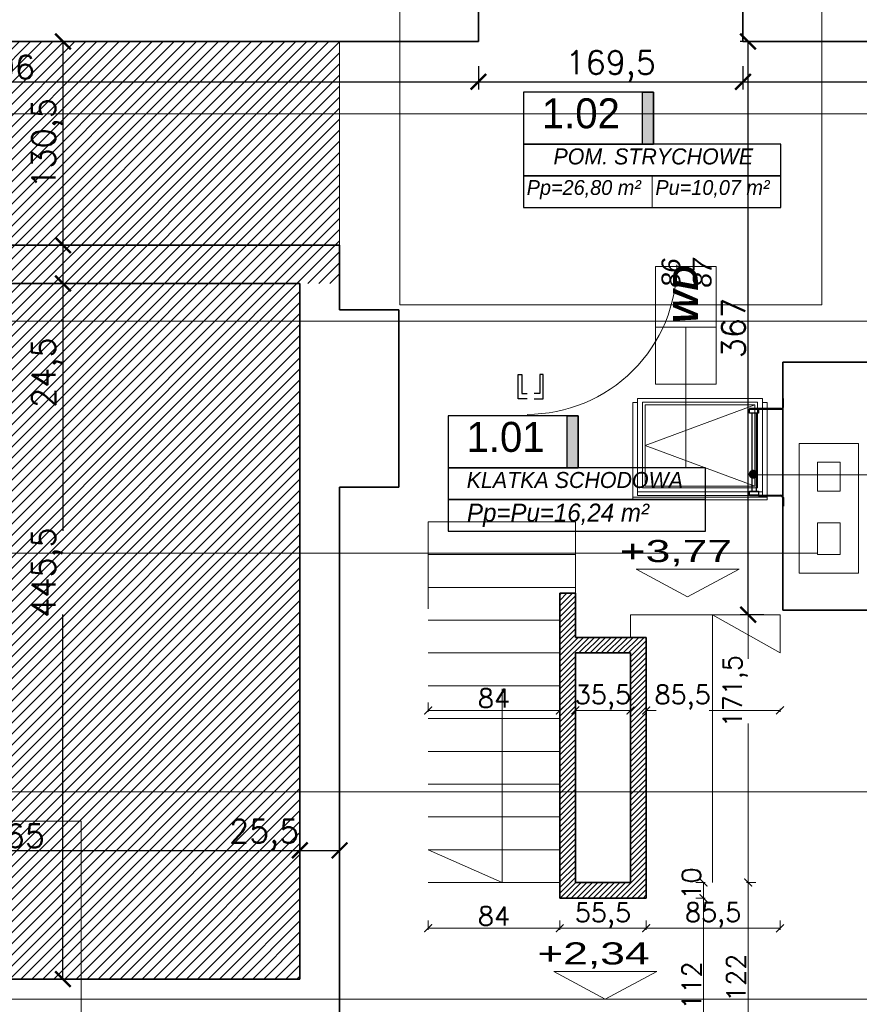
# Model space of a CAD drawing. Header units: millimetres. Extents: x -740 to 33545, y 5178 to 22494.
# Tile 53 of 250: x 9998 to 10536, y 6334 to 6964. Entities that reach past the tile are written whole.
import ezdxf
from ezdxf.lldxf.tags import DXFTag

# ---------------------------------------------------------------- set-up
doc = ezdxf.new("R2010")
doc.units = ezdxf.units.MM
doc.header["$MEASUREMENT"] = 0
doc.linetypes.add('ACAD_ISO03W100', pattern=[30, 12, -18])
doc.layers.get('Defpoints').update_dxf_attribs({"color": 252})
for name, color, linetype, lineweight in [('A_istniejÄ…ce Ĺ›ciany', 252, 'Continuous', 35), ('A_l.przerywana', 252, 'ICAD_ISO03W100', 9), ('A_projektowane sciany', 252, 'Continuous', 35), ('A_Ĺ›ciany projektowane', 252, 'Continuous', 35), ('l. widokowa', 252, 'Continuous', 15), ('l.przerywana', 252, 'ICAD_ISO03W100', 5), ('l.widokowa', 252, 'Continuous', 15), ('l.wypeĹ‚nien', 252, 'Continuous', 5), ('linia opisowa', 252, 'Continuous', 9), ('Nowe_820-G Rysunki Obrazki_Nr_piĂłra__23', 252, 'Continuous', 15), ('przerywana', 252, 'ACAD_ISO03W100', 5), ('wymiarowanie', 252, 'Continuous', 9)]:
    doc.layers.add(name, color=color, linetype=linetype, lineweight=lineweight)
for name, color, linetype in [('Lines', 252, 'Continuous'), ('stolarka', 252, 'Continuous'), ('tabelki opis', 252, 'Continuous')]:
    doc.layers.add(name, color=color, linetype=linetype)
doc.layers.add('UWAGI_podĹ‚oga na legarachdo rozbiĂłrki', color=252, linetype='Continuous', lineweight=13, plot=False)
doc.styles.add('PROFILE', font='GOTHIC.TTF', dxfattribs={"width": 0.8})
doc.styles.add('styl2', font='simplex.shx')
tags = doc.linetypes.add('ICAD_ISO03W100', pattern=[30, 12, -18]).pattern_tags.tags
tags[6:7] = [DXFTag(74, 4), DXFTag(75, 0), DXFTag(340, '0'), DXFTag(46, 1.0), DXFTag(50, 0.0), DXFTag(44, 0.0), DXFTag(45, 0.0)]
tags[4:5] = [DXFTag(74, 4), DXFTag(75, 0), DXFTag(340, '0'), DXFTag(46, 1.0), DXFTag(50, 0.0), DXFTag(44, 0.0), DXFTag(45, 0.0)]
doc.dimstyles.new('Kopia I_1.100', dxfattribs={"dimtxt": 15, "dimasz": 10, "dimexe": 5, "dimexo": 1, "dimgap": 1.5, "dimtad": 1, "dimdec": 1, "dimrnd": 0.5, "dimtxsty": 'styl2', "dimblk": 'ARCHTICK', "dimcen": 5, "dimadec": 0, "dimazin": 0, "dimtfac": 1, "dimtdec": 1, "dimtmove": 0, "dimatfit": 3, "dimldrblk": 'ARCHTICK', "dimfxl": 0, "dimarcsym": 0})
doc.dimstyles.new('Skala 1-50', dxfattribs={"dimtxt": 12, "dimasz": 5, "dimexe": 1, "dimexo": 1, "dimgap": 1.5, "dimtad": 1, "dimdec": 1, "dimrnd": 0.5, "dimtxsty": 'styl2', "dimblk": 'ARCHTICK', "dimcen": 5, "dimadec": 0, "dimazin": 0, "dimtfac": 1, "dimtdec": 1, "dimtmove": 1, "dimatfit": 3, "dimldrblk": 'ARCHTICK', "dimfxl": 0, "dimlwd": -1, "dimlwe": -1, "dimarcsym": 0})

# ---------------------------------------------------------------- blocks, each defined once
blk = doc.blocks.new('_ArchTick')
at = {"color": 0, "linetype": 'ByBlock', "const_width": 0.15}
blk.add_lwpolyline([(-0.5, -0.5), (0.5, 0.5)], dxfattribs=at)
blk = doc.blocks.new('*D1856')
at = {"layer": 'Defpoints', "color": 0}
for p in [(9812.55, 6451.25), (10177.46, 6446.47), (10177.46, 6432.49)]:
    blk.add_point(p, dxfattribs=at)
at = {"layer": 'wymiarowanie', "color": 0, "lineweight": -2}
for p, q in [((9812.55, 6442.49), (9812.55, 6427.49)), ((10177.46, 6442.49), (10177.46, 6427.49)), ((9812.55, 6432.49), (10177.46, 6432.49))]:
    blk.add_line(p, q, dxfattribs=at)
at = {"layer": 'wymiarowanie', "color": 0, "lineweight": -2, "xscale": 10, "yscale": 10, "zscale": 10, "rotation": 180}
blk.add_blockref('_ArchTick', (9812.55, 6432.49), dxfattribs=at)
at = {"layer": 'wymiarowanie', "color": 0, "lineweight": -2, "xscale": 10, "yscale": 10, "zscale": 10}
blk.add_blockref('_ArchTick', (10177.46, 6432.49), dxfattribs=at)
at = {"layer": 'wymiarowanie', "color": 0, "insert": (9995, 6441.87), "char_height": 15, "attachment_point": 5, "style": 'styl2'}
blk.add_mtext('365', dxfattribs=at)
blk = doc.blocks.new('*D1857')
at = {"layer": 'Defpoints', "color": 0}
for p in [(10177.46, 6446.47), (10202.86, 6447.92), (10202.86, 6432.49)]:
    blk.add_point(p, dxfattribs=at)
at = {"layer": 'wymiarowanie', "color": 0, "lineweight": -2}
for p, q in [((10177.46, 6442.49), (10177.46, 6427.49)), ((10202.86, 6442.49), (10202.86, 6427.49)), ((10177.46, 6432.49), (10202.86, 6432.49))]:
    blk.add_line(p, q, dxfattribs=at)
at = {"layer": 'wymiarowanie', "color": 0, "lineweight": -2, "xscale": 10, "yscale": 10, "zscale": 10, "rotation": 180}
blk.add_blockref('_ArchTick', (10177.46, 6432.49), dxfattribs=at)
at = {"layer": 'wymiarowanie', "color": 0, "lineweight": -2, "xscale": 10, "yscale": 10, "zscale": 10}
blk.add_blockref('_ArchTick', (10202.86, 6432.49), dxfattribs=at)
at = {"layer": 'wymiarowanie', "color": 0, "insert": (10154.61, 6442.55), "char_height": 15, "attachment_point": 5, "style": 'styl2'}
blk.add_mtext('25,5', dxfattribs=at)
blk = doc.blocks.new('*D1863')
at = {"layer": 'Defpoints', "color": 0}
for p in [(10047.43, 6950.42), (10025.8, 6820.04), (10047.43, 6820.04)]:
    blk.add_point(p, dxfattribs=at)
at = {"layer": 'wymiarowanie', "color": 0, "lineweight": -2}
for p, q in [((10035.8, 6950.42), (10020.8, 6950.42)), ((10025.8, 6950.42), (10025.8, 6820.04)), ((10035.8, 6820.04), (10020.8, 6820.04))]:
    blk.add_line(p, q, dxfattribs=at)
at = {"layer": 'wymiarowanie', "color": 0, "lineweight": -2, "xscale": 10, "yscale": 10, "zscale": 10}
for p, rotation in [((10025.8, 6950.42), 90), ((10025.8, 6820.04), 270)]:
    blk.add_blockref('_ArchTick', p, dxfattribs=dict(at, rotation=rotation))
at = {"layer": 'wymiarowanie', "color": 0, "insert": (10015.74, 6885.23), "char_height": 15, "attachment_point": 5, "rotation": 90, "style": 'styl2'}
blk.add_mtext('130,5', dxfattribs=at)
blk = doc.blocks.new('*D1864')
at = {"layer": 'Defpoints', "color": 0}
for p in [(10047.43, 6820.04), (10025.8, 6795.48), (10046.43, 6795.48)]:
    blk.add_point(p, dxfattribs=at)
at = {"layer": 'wymiarowanie', "color": 0, "lineweight": -2}
for p, q in [((10035.8, 6820.04), (10020.8, 6820.04)), ((10025.8, 6820.04), (10025.8, 6795.48)), ((10035.8, 6795.48), (10020.8, 6795.48)), ((10025.8, 6795.48), (10025.8, 6717.42))]:
    blk.add_line(p, q, dxfattribs=at)
at = {"layer": 'wymiarowanie', "color": 0, "lineweight": -2, "xscale": 10, "yscale": 10, "zscale": 10}
for p, rotation in [((10025.8, 6820.04), 90), ((10025.8, 6795.48), 270)]:
    blk.add_blockref('_ArchTick', p, dxfattribs=dict(at, rotation=rotation))
at = {"layer": 'wymiarowanie', "color": 0, "insert": (10015.74, 6738.38), "char_height": 15, "attachment_point": 5, "rotation": 90, "style": 'styl2'}
blk.add_mtext('24,5', dxfattribs=at)
blk = doc.blocks.new('*D1865')
at = {"layer": 'Defpoints', "color": 0}
for p in [(10046.43, 6795.48), (10025.8, 6350.14), (10049.09, 6350.14)]:
    blk.add_point(p, dxfattribs=at)
at = {"layer": 'wymiarowanie', "color": 0, "lineweight": -2}
for p, q in [((10035.8, 6795.48), (10020.8, 6795.48)), ((10025.8, 6795.48), (10025.8, 6637.17)), ((10025.8, 6350.14), (10025.8, 6583.59)), ((10035.8, 6350.14), (10020.8, 6350.14))]:
    blk.add_line(p, q, dxfattribs=at)
at = {"layer": 'wymiarowanie', "color": 0, "lineweight": -2, "xscale": 10, "yscale": 10, "zscale": 10}
for p, rotation in [((10025.8, 6795.48), 90), ((10025.8, 6350.14), 270)]:
    blk.add_blockref('_ArchTick', p, dxfattribs=dict(at, rotation=rotation))
at = {"layer": 'wymiarowanie', "color": 0, "insert": (10015.74, 6610.38), "char_height": 15, "attachment_point": 5, "rotation": 90, "style": 'styl2'}
blk.add_mtext('445,5', dxfattribs=at)
blk = doc.blocks.new('*D1870')
at = {"layer": 'Defpoints', "color": 0}
for p in [(9685.55, 6950.42), (10291.76, 6950.42), (10291.76, 6924.64)]:
    blk.add_point(p, dxfattribs=at)
at = {"layer": 'wymiarowanie', "color": 0, "lineweight": -2}
for p, q in [((9685.55, 6934.64), (9685.55, 6919.64)), ((10291.76, 6934.64), (10291.76, 6919.64)), ((9685.55, 6924.64), (10291.76, 6924.64))]:
    blk.add_line(p, q, dxfattribs=at)
at = {"layer": 'wymiarowanie', "color": 0, "lineweight": -2, "xscale": 10, "yscale": 10, "zscale": 10, "rotation": 180}
blk.add_blockref('_ArchTick', (9685.55, 6924.64), dxfattribs=at)
at = {"layer": 'wymiarowanie', "color": 0, "lineweight": -2, "xscale": 10, "yscale": 10, "zscale": 10}
blk.add_blockref('_ArchTick', (10291.76, 6924.64), dxfattribs=at)
at = {"layer": 'wymiarowanie', "color": 0, "insert": (9988.65, 6934.01), "char_height": 15, "attachment_point": 5, "style": 'styl2'}
blk.add_mtext('606', dxfattribs=at)
blk = doc.blocks.new('*D1871')
at = {"layer": 'Defpoints', "color": 0}
for p in [(10291.76, 6950.42), (10461.09, 6950.42), (10461.09, 6924.64)]:
    blk.add_point(p, dxfattribs=at)
at = {"layer": 'wymiarowanie', "color": 0, "lineweight": -2}
for p, q in [((10291.76, 6934.64), (10291.76, 6919.64)), ((10461.09, 6934.64), (10461.09, 6919.64)), ((10291.76, 6924.64), (10461.09, 6924.64))]:
    blk.add_line(p, q, dxfattribs=at)
at = {"layer": 'wymiarowanie', "color": 0, "lineweight": -2, "xscale": 10, "yscale": 10, "zscale": 10, "rotation": 180}
blk.add_blockref('_ArchTick', (10291.76, 6924.64), dxfattribs=at)
at = {"layer": 'wymiarowanie', "color": 0, "lineweight": -2, "xscale": 10, "yscale": 10, "zscale": 10}
blk.add_blockref('_ArchTick', (10461.09, 6924.64), dxfattribs=at)
at = {"layer": 'wymiarowanie', "color": 0, "insert": (10376.43, 6934.69), "char_height": 15, "attachment_point": 5, "style": 'styl2'}
blk.add_mtext('169,5', dxfattribs=at)
blk = doc.blocks.new('*D1872')
at = {"layer": 'Defpoints', "color": 0}
for p in [(10461.09, 6950.42), (11054.61, 6950.42), (11054.61, 6924.64)]:
    blk.add_point(p, dxfattribs=at)
at = {"layer": 'wymiarowanie', "color": 0, "lineweight": -2}
for p, q in [((10461.09, 6934.64), (10461.09, 6919.64)), ((11054.61, 6934.64), (11054.61, 6919.64)), ((10461.09, 6924.64), (11054.61, 6924.64))]:
    blk.add_line(p, q, dxfattribs=at)
at = {"layer": 'wymiarowanie', "color": 0, "lineweight": -2, "xscale": 10, "yscale": 10, "zscale": 10, "rotation": 180}
blk.add_blockref('_ArchTick', (10461.09, 6924.64), dxfattribs=at)
at = {"layer": 'wymiarowanie', "color": 0, "lineweight": -2, "xscale": 10, "yscale": 10, "zscale": 10}
blk.add_blockref('_ArchTick', (11054.61, 6924.64), dxfattribs=at)
at = {"layer": 'wymiarowanie', "color": 0, "insert": (10757.85, 6934.69), "char_height": 15, "attachment_point": 5, "style": 'styl2'}
blk.add_mtext('593,5', dxfattribs=at)
blk = doc.blocks.new('*D1875')
at = {"layer": 'Defpoints', "color": 0}
for p in [(10464.36, 6950.42), (10502.13, 6950.42), (10483.95, 6583.44)]:
    blk.add_point(p, dxfattribs=at)
at = {"layer": 'wymiarowanie', "color": 0, "lineweight": -2}
for p, q in [((10474.36, 6950.42), (10459.36, 6950.42)), ((10464.36, 6583.44), (10464.36, 6950.42)), ((10474.36, 6583.44), (10459.36, 6583.44))]:
    blk.add_line(p, q, dxfattribs=at)
at = {"layer": 'wymiarowanie', "color": 0, "lineweight": -2, "xscale": 10, "yscale": 10, "zscale": 10}
for p, rotation in [((10464.36, 6950.42), 90), ((10464.36, 6583.44), 270)]:
    blk.add_blockref('_ArchTick', p, dxfattribs=dict(at, rotation=rotation))
at = {"layer": 'wymiarowanie', "color": 0, "insert": (10454.98, 6766.93), "char_height": 15, "attachment_point": 5, "rotation": 90, "style": 'styl2'}
blk.add_mtext('367', dxfattribs=at)
blk = doc.blocks.new('*U2482')
at = {"layer": 'Lines', "color": 0, "linetype": 'ByBlock', "lineweight": -2}
for p, q in [((-290.8, 0), (-344.8, 0)), ((-344.8, -5), (-344.8, 0)), ((290.8, 0), (344.8, 0)), ((344.8, 0), (344.8, 0)), ((344.8, -5), (344.8, 0)), ((-290.8, -5), (-344.8, -5)), ((-279.8, -16), (-279.8, -160)), ((-274.8, -160), (-274.8, -16)), ((274.8, -160), (274.8, -16)), ((279.8, -160), (279.8, -16)), ((290.8, -5), (344.8, -5)), ((-279.8, -160), (-279.8, -218)), ((-249.8, -175), (249.8, -175)), ((279.8, -160), (279.8, -218)), ((-279.8, -218), (-274.8, -218)), ((-249.8, -203), (249.8, -203)), ((274.8, -218), (279.8, -218))]:
    blk.add_line(p, q, dxfattribs=at)
for points in [[(-274.8, -218), (-274.8, -160), (-249.8, -160), (-249.8, -218)], [(249.8, -218), (249.8, -160), (274.8, -160), (274.8, -218)]]:
    blk.add_lwpolyline(points, close=True, dxfattribs=at)
for centre, radius, start, end in [((-290.8, -16), 16, 0, 90), ((290.8, -16), 16, 90, 180), ((-290.8, -16), 11, 0, 90), ((290.8, -16), 11, 90, 180)]:
    blk.add_arc(centre, radius, start, end, dxfattribs=at)
blk = doc.blocks.new('*D2484')
at = {"layer": 'Defpoints', "color": 0}
for p in [(10259.59, 6537.94), (10343.8, 6537.94), (10343.8, 6522.13)]:
    blk.add_point(p, dxfattribs=at)
at = {"layer": 'wymiarowanie', "color": 0}
for p, q in [((10259.59, 6527.13), (10259.59, 6521.13)), ((10343.8, 6527.13), (10343.8, 6521.13)), ((10259.59, 6522.13), (10343.8, 6522.13))]:
    blk.add_line(p, q, dxfattribs=at)
at = {"layer": 'wymiarowanie', "color": 0, "xscale": 5, "yscale": 5, "zscale": 5, "rotation": 180}
blk.add_blockref('_ArchTick', (10259.59, 6522.13), dxfattribs=at)
at = {"layer": 'wymiarowanie', "color": 0, "xscale": 5, "yscale": 5, "zscale": 5}
blk.add_blockref('_ArchTick', (10343.8, 6522.13), dxfattribs=at)
at = {"layer": 'wymiarowanie', "color": 0, "insert": (10301.69, 6529.93), "char_height": 12, "attachment_point": 5, "style": 'styl2'}
blk.add_mtext('84', dxfattribs=at)
blk = doc.blocks.new('*D2485')
at = {"layer": 'Defpoints', "color": 0}
for p in [(10353.8, 6537.94), (10389.13, 6534.44), (10389.13, 6522.13)]:
    blk.add_point(p, dxfattribs=at)
at = {"layer": 'wymiarowanie', "color": 0}
for p, q in [((10353.8, 6527.13), (10353.8, 6521.13)), ((10389.13, 6527.13), (10389.13, 6521.13)), ((10353.8, 6522.13), (10389.13, 6522.13))]:
    blk.add_line(p, q, dxfattribs=at)
at = {"layer": 'wymiarowanie', "color": 0, "xscale": 5, "yscale": 5, "zscale": 5, "rotation": 180}
blk.add_blockref('_ArchTick', (10353.8, 6522.13), dxfattribs=at)
at = {"layer": 'wymiarowanie', "color": 0, "xscale": 5, "yscale": 5, "zscale": 5}
blk.add_blockref('_ArchTick', (10389.13, 6522.13), dxfattribs=at)
at = {"layer": 'wymiarowanie', "color": 0, "insert": (10371.46, 6530.47), "char_height": 12, "attachment_point": 5, "style": 'styl2'}
blk.add_mtext('35,5', dxfattribs=at)
blk = doc.blocks.new('*D2486')
at = {"layer": 'Defpoints', "color": 0}
for p in [(10399.13, 6532.97), (10484.8, 6522.13), (10484.8, 6520.32)]:
    blk.add_point(p, dxfattribs=at)
at = {"layer": 'wymiarowanie', "color": 0}
for p, q in [((10399.13, 6527.13), (10399.13, 6521.13)), ((10399.13, 6522.13), (10405.46, 6522.13)), ((10484.8, 6522.13), (10439.53, 6522.13)), ((10484.8, 6521.32), (10484.8, 6523.13))]:
    blk.add_line(p, q, dxfattribs=at)
at = {"layer": 'wymiarowanie', "color": 0, "xscale": 5, "yscale": 5, "zscale": 5, "rotation": 180}
blk.add_blockref('_ArchTick', (10399.13, 6522.13), dxfattribs=at)
at = {"layer": 'wymiarowanie', "color": 0, "xscale": 5, "yscale": 5, "zscale": 5}
blk.add_blockref('_ArchTick', (10484.8, 6522.13), dxfattribs=at)
at = {"layer": 'wymiarowanie', "color": 0, "insert": (10422.49, 6530.47), "char_height": 12, "attachment_point": 5, "style": 'styl2'}
blk.add_mtext('85,5', dxfattribs=at)
blk = doc.blocks.new('*D2488')
at = {"layer": 'Defpoints', "color": 0}
for p in [(10484.8, 6583.44), (10464.36, 6411.94), (10484.8, 6411.94)]:
    blk.add_point(p, dxfattribs=at)
at = {"layer": 'wymiarowanie', "color": 0}
for p, q in [((10469.36, 6583.44), (10463.36, 6583.44)), ((10464.36, 6583.44), (10464.36, 6555.2)), ((10464.36, 6411.94), (10464.36, 6513.69)), ((10469.36, 6411.94), (10463.36, 6411.94))]:
    blk.add_line(p, q, dxfattribs=at)
at = {"layer": 'wymiarowanie', "color": 0, "xscale": 5, "yscale": 5, "zscale": 5}
for p, rotation in [((10464.36, 6583.44), 90), ((10464.36, 6411.94), 270)]:
    blk.add_blockref('_ArchTick', p, dxfattribs=dict(at, rotation=rotation))
at = {"layer": 'wymiarowanie', "color": 0, "insert": (10456.16, 6534.44), "char_height": 12, "attachment_point": 5, "rotation": 90, "style": 'styl2'}
blk.add_mtext('171,5', dxfattribs=at)
blk = doc.blocks.new('*D2489')
at = {"layer": 'Defpoints', "color": 0}
for p in [(10484.8, 6411.94), (10464.36, 6290.02), (10484.8, 6290.02)]:
    blk.add_point(p, dxfattribs=at)
at = {"layer": 'wymiarowanie', "color": 0}
for p, q in [((10469.36, 6411.94), (10463.36, 6411.94)), ((10464.36, 6411.94), (10464.36, 6290.02)), ((10469.36, 6290.02), (10463.36, 6290.02))]:
    blk.add_line(p, q, dxfattribs=at)
at = {"layer": 'wymiarowanie', "color": 0, "xscale": 5, "yscale": 5, "zscale": 5}
for p, rotation in [((10464.36, 6411.94), 90), ((10464.36, 6290.02), 270)]:
    blk.add_blockref('_ArchTick', p, dxfattribs=dict(at, rotation=rotation))
at = {"layer": 'wymiarowanie', "color": 0, "insert": (10456.71, 6350.98), "char_height": 12, "attachment_point": 5, "rotation": 90, "style": 'styl2'}
blk.add_mtext('122', dxfattribs=at)
blk = doc.blocks.new('*D2500')
at = {"layer": 'Defpoints', "color": 0}
for p in [(10399.13, 6411.94), (10399.13, 6401.94), (10435.87, 6401.94)]:
    blk.add_point(p, dxfattribs=at)
at = {"layer": 'wymiarowanie', "color": 0}
for p, q in [((10430.87, 6411.94), (10436.87, 6411.94)), ((10435.87, 6411.94), (10435.87, 6401.94)), ((10430.87, 6401.94), (10436.87, 6401.94))]:
    blk.add_line(p, q, dxfattribs=at)
at = {"layer": 'wymiarowanie', "color": 0, "xscale": 5, "yscale": 5, "zscale": 5}
for p, rotation in [((10435.87, 6411.94), 90), ((10435.87, 6401.94), 270)]:
    blk.add_blockref('_ArchTick', p, dxfattribs=dict(at, rotation=rotation))
at = {"layer": 'wymiarowanie', "color": 0, "insert": (10428.07, 6411.31), "char_height": 12, "attachment_point": 5, "rotation": 90, "style": 'styl2'}
blk.add_mtext('10', dxfattribs=at)
blk = doc.blocks.new('*D2501')
at = {"layer": 'Defpoints', "color": 0}
for p in [(10399.13, 6401.94), (10423.95, 6290.02), (10435.87, 6290.02)]:
    blk.add_point(p, dxfattribs=at)
at = {"layer": 'wymiarowanie', "color": 0}
for p, q in [((10430.87, 6401.94), (10436.87, 6401.94)), ((10435.87, 6401.94), (10435.87, 6290.02)), ((10430.87, 6290.02), (10436.87, 6290.02))]:
    blk.add_line(p, q, dxfattribs=at)
at = {"layer": 'wymiarowanie', "color": 0, "xscale": 5, "yscale": 5, "zscale": 5}
for p, rotation in [((10435.87, 6401.94), 90), ((10435.87, 6290.02), 270)]:
    blk.add_blockref('_ArchTick', p, dxfattribs=dict(at, rotation=rotation))
at = {"layer": 'wymiarowanie', "color": 0, "insert": (10428.22, 6345.98), "char_height": 12, "attachment_point": 5, "rotation": 90, "style": 'styl2'}
blk.add_mtext('112', dxfattribs=at)
blk = doc.blocks.new('*D2503')
at = {"layer": 'Defpoints', "color": 0}
for p in [(10259.59, 6411.94), (10343.8, 6411.94), (10343.8, 6382.66)]:
    blk.add_point(p, dxfattribs=at)
at = {"layer": 'wymiarowanie', "color": 0}
for p, q in [((10259.59, 6387.66), (10259.59, 6381.66)), ((10343.8, 6387.66), (10343.8, 6381.66)), ((10259.59, 6382.66), (10343.8, 6382.66))]:
    blk.add_line(p, q, dxfattribs=at)
at = {"layer": 'wymiarowanie', "color": 0, "xscale": 5, "yscale": 5, "zscale": 5, "rotation": 180}
blk.add_blockref('_ArchTick', (10259.59, 6382.66), dxfattribs=at)
at = {"layer": 'wymiarowanie', "color": 0, "xscale": 5, "yscale": 5, "zscale": 5}
blk.add_blockref('_ArchTick', (10343.8, 6382.66), dxfattribs=at)
at = {"layer": 'wymiarowanie', "color": 0, "insert": (10301.69, 6390.46), "char_height": 12, "attachment_point": 5, "style": 'styl2'}
blk.add_mtext('84', dxfattribs=at)
blk = doc.blocks.new('*D2504')
at = {"layer": 'Defpoints', "color": 0}
for p in [(10343.8, 6411.94), (10399.13, 6401.94), (10399.13, 6382.66)]:
    blk.add_point(p, dxfattribs=at)
at = {"layer": 'wymiarowanie', "color": 0}
for p, q in [((10343.8, 6387.66), (10343.8, 6381.66)), ((10399.13, 6387.66), (10399.13, 6381.66)), ((10343.8, 6382.66), (10399.13, 6382.66))]:
    blk.add_line(p, q, dxfattribs=at)
at = {"layer": 'wymiarowanie', "color": 0, "xscale": 5, "yscale": 5, "zscale": 5, "rotation": 180}
blk.add_blockref('_ArchTick', (10343.8, 6382.66), dxfattribs=at)
at = {"layer": 'wymiarowanie', "color": 0, "xscale": 5, "yscale": 5, "zscale": 5}
blk.add_blockref('_ArchTick', (10399.13, 6382.66), dxfattribs=at)
at = {"layer": 'wymiarowanie', "color": 0, "insert": (10371.46, 6390.86), "char_height": 12, "attachment_point": 5, "style": 'styl2'}
blk.add_mtext('55,5', dxfattribs=at)
blk = doc.blocks.new('*D2505')
at = {"layer": 'Defpoints', "color": 0}
for p in [(10399.13, 6401.94), (10484.8, 6400.84), (10484.8, 6382.66)]:
    blk.add_point(p, dxfattribs=at)
at = {"layer": 'wymiarowanie', "color": 0}
for p, q in [((10399.13, 6387.66), (10399.13, 6381.66)), ((10484.8, 6387.66), (10484.8, 6381.66)), ((10399.13, 6382.66), (10484.8, 6382.66))]:
    blk.add_line(p, q, dxfattribs=at)
at = {"layer": 'wymiarowanie', "color": 0, "xscale": 5, "yscale": 5, "zscale": 5, "rotation": 180}
blk.add_blockref('_ArchTick', (10399.13, 6382.66), dxfattribs=at)
at = {"layer": 'wymiarowanie', "color": 0, "xscale": 5, "yscale": 5, "zscale": 5}
blk.add_blockref('_ArchTick', (10484.8, 6382.66), dxfattribs=at)
at = {"layer": 'wymiarowanie', "color": 0, "insert": (10441.96, 6391.01), "char_height": 12, "attachment_point": 5, "style": 'styl2'}
blk.add_mtext('85,5', dxfattribs=at)

msp = doc.modelspace()

# ---------------------------------------------------------------- hatches: boundary and pattern name
at = {"layer": 'l.wypeĹ‚nien'}
h = msp.add_hatch(dxfattribs=at)
h.set_pattern_fill('ANSI31', color=256, scale=20, style=0)
h.paths.add_polyline_path([(10343.8, 6592.2), (10353.8, 6592.2), (10353.8, 6597.2), (10343.8, 6597.2)])
h.paths.add_polyline_path([(10343.8, 6587.2), (10353.8, 6587.2), (10353.8, 6592.2), (10343.8, 6592.2)])
h = msp.add_hatch(dxfattribs=at)
h.set_pattern_fill('ANSI31', color=256, scale=20, style=0)
h.paths.add_polyline_path([(10343.8, 6469.96), (10343.8, 6474.94), (10343.8, 6495.94), (10343.8, 6516.94), (10343.8, 6537.94), (10343.8, 6558.94), (10343.8, 6579.94), (10343.8, 6587.2), (10353.8, 6587.2), (10353.8, 6568.93), (10389.13, 6568.93), (10399.13, 6568.93), (10399.13, 6558.94), (10389.13, 6558.94), (10389.13, 6558.93), (10353.8, 6558.93), (10353.8, 6469.96)])
h.paths.add_polyline_path([(10343.8, 6469.96), (10353.8, 6469.96), (10353.8, 6411.93), (10389.13, 6411.94), (10389.13, 6469.96), (10399.13, 6469.96), (10399.13, 6460.94), (10399.13, 6436.44), (10399.13, 6411.94), (10399.13, 6401.94), (10343.8, 6401.94), (10343.8, 6411.94), (10343.8, 6432.94), (10343.8, 6453.94)])
h.paths.add_polyline_path([(10399.13, 6469.96), (10399.13, 6485.44), (10399.13, 6509.94), (10399.13, 6534.44), (10399.13, 6558.94), (10389.13, 6558.94), (10389.13, 6558.93), (10389.13, 6469.96)])
at = {"layer": 'linia opisowa', "ltscale": 0.3}
msp.add_hatch(color=256, dxfattribs=at).paths.add_polyline_path([(10470.48, 6673.36, 1), (10464.71, 6673.36, 1)])
at = {"layer": 'tabelki opis'}
for points in [[(10403.75, 6884.74), (10403.75, 6918.01), (10396.79, 6918.01), (10396.79, 6884.74)], [(10355.56, 6677.56), (10355.56, 6710.83), (10348.6, 6710.83), (10348.6, 6677.56)]]:
    msp.add_hatch(color=256, dxfattribs=at).paths.add_polyline_path(points)
at = {"layer": 'UWAGI_podĹ‚oga na legarachdo rozbiĂłrki'}
h = msp.add_hatch(dxfattribs=at)
h.set_pattern_fill('ANSI31', color=256, scale=40, style=0)
h.paths.add_polyline_path([(9421.39, 6795.48), (10177.46, 6795.48), (10177.46, 6350.14), (9421.39, 6350.14)])
h.paths.add_polyline_path([(10202.86, 6950.42), (9615.84, 6950.42), (9615.84, 6795.48), (10202.86, 6795.48)])
h.paths.add_polyline_path([(9628.82, 6350.14), (9707.56, 6279.86), (9707.56, 6219.75), (9987.81, 6219.75), (9987.81, 6350.14), (9887.65, 6350.14)])
h.paths.add_polyline_path([(9615.27, 7055.41), (9685.55, 7055.41), (9685.55, 6950.42), (9615.27, 6950.42)])

# ---------------------------------------------------------------- linework, layer by layer
at = {"layer": 'A_istniejÄ…ce Ĺ›ciany', "linetype": 'Continuous'}
for p, q in [((10240.86, 6778.52), (10202.86, 6778.52)), ((10240.86, 6665.02), (10240.86, 6778.52)), ((10541.53, 6745.04), (10486.53, 6745.04)), ((10486.53, 6745.04), (10486.53, 6586.43)), ((10202.86, 6290.02), (10202.86, 6665.02)), ((10202.86, 6665.02), (10240.86, 6665.02)), ((10486.53, 6586.43), (10541.53, 6586.43))]:
    msp.add_line(p, q, dxfattribs=at)
for points in [[(10291.76, 6950.42), (10291.76, 7008)], [(10461.09, 6950.42), (10461.09, 7008)], [(9710.1, 6950.42), (10266.36, 6950.42)], [(10266.36, 6950.42), (10291.76, 6950.42)], [(10461.09, 6950.42), (10486.49, 6950.42)], [(10486.49, 6950.42), (11029.21, 6950.42)], [(10177.46, 6820.04), (9781.22, 6820.04)], [(10202.86, 6820.04), (10177.46, 6820.04)], [(10202.86, 6820.04), (10202.86, 6778.52)], [(9812.55, 6795.48), (10177.46, 6795.48)], [(10177.46, 6350.14), (10177.46, 6795.48)], [(10202.86, 6665.02), (10202.86, 6290.02)], [(10012.36, 6350.14), (9987.81, 6350.14)], [(10012.36, 6350.14), (10177.46, 6350.14)]]:
    msp.add_lwpolyline(points, dxfattribs=at)
at = {"layer": 'A_l.przerywana', "ltscale": 0.5}
msp.add_lwpolyline([(9657.16, 6170.2), (10037.36, 6170.2), (10037.36, 6451.25), (9657.16, 6451.25)], close=True, dxfattribs=at)
at = {"layer": 'A_projektowane sciany'}
msp.add_line((10343.8, 6597.2), (10353.8, 6597.2), dxfattribs=at)
at = {"layer": 'A_Ĺ›ciany projektowane'}
for p, q in [((10343.8, 6597.2), (10343.8, 6401.94)), ((10353.8, 6597.2), (10353.8, 6568.93)), ((10399.13, 6401.94), (10399.13, 6568.93)), ((10353.8, 6558.93), (10353.8, 6411.94)), ((10389.13, 6411.94), (10389.13, 6558.94))]:
    msp.add_line(p, q, dxfattribs=at)
for points in [[(10399.13, 6568.93), (10353.8, 6568.93)], [(10389.13, 6558.93), (10353.8, 6558.93)], [(10389.13, 6411.93), (10353.8, 6411.93)], [(10343.8, 6401.94), (10399.13, 6401.94)]]:
    msp.add_lwpolyline(points, dxfattribs=at)
at = {"layer": 'A_Ĺ›ciany projektowane', "linetype": 'Continuous', "lineweight": 13}
for points in [[(10354.41, 6558.93), (10389.13, 6558.93)], [(10389.13, 6411.94), (10389.13, 6558.93)], [(10354.41, 6411.93), (10389.13, 6411.93)]]:
    msp.add_lwpolyline(points, dxfattribs=at)
at = {"layer": 'l. widokowa'}
for p, q in [((10389.13, 6568.93), (10389.13, 6583.44)), ((10484.8, 6583.44), (10484.8, 6558.93)), ((10259.59, 6579.94), (10343.8, 6579.94)), ((10259.59, 6558.94), (10343.8, 6558.94)), ((10259.59, 6537.94), (10343.8, 6537.94)), ((10259.59, 6516.94), (10343.8, 6516.94)), ((10259.59, 6495.94), (10343.8, 6495.94)), ((10259.59, 6474.94), (10343.8, 6474.94)), ((10259.59, 6453.94), (10343.8, 6453.94)), ((10259.59, 6432.94), (10343.8, 6432.94)), ((10259.59, 6411.94), (10343.8, 6411.94))]:
    msp.add_line(p, q, dxfattribs=at)
at = {"layer": 'l. widokowa', "lineweight": 13}
msp.add_lwpolyline([(10389.13, 6583.44), (10484.8, 6583.44)], dxfattribs=at)
at = {"layer": 'l.przerywana', "lineweight": 15}
msp.add_line((10202.86, 6820.04), (10202.86, 6950.42), dxfattribs=at)
at = {"layer": 'l.przerywana', "ltscale": 0.3}
for p, q in [((10393.58, 6721.92), (10473.58, 6721.92)), ((10393.58, 6659.82), (10393.58, 6721.92)), ((10473.58, 6659.82), (10473.58, 6721.92)), ((10390.58, 6656.94), (10390.58, 6719.2)), ((10396.84, 6719.54), (10470.32, 6719.54)), ((10396.84, 6664.63), (10396.84, 6719.54)), ((10398.58, 6717.8), (10468.58, 6717.8)), ((10398.58, 6665.8), (10398.58, 6717.8)), ((10468.58, 6665.8), (10468.58, 6717.8)), ((10470.32, 6664.63), (10470.32, 6719.54)), ((10473.58, 6719.2), (10476.58, 6719.2)), ((10476.58, 6656.94), (10476.58, 6719.2)), ((10396.84, 6664.63), (10470.32, 6664.63)), ((10398.58, 6665.8), (10468.58, 6665.8)), ((10390.58, 6658.78), (10476.58, 6658.78)), ((10393.58, 6662.2), (10473.58, 6662.2)), ((10393.58, 6659.82), (10473.58, 6659.82)), ((10390.58, 6656.94), (10476.58, 6656.94)), ((10259.59, 6642.94), (10353.57, 6642.94)), ((10259.59, 6642.94), (10259.59, 6587.2)), ((10353.8, 6642.94), (10353.8, 6587.2)), ((10259.59, 6621.94), (10353.57, 6621.94)), ((10259.59, 6600.94), (10353.57, 6600.94))]:
    msp.add_line(p, q, dxfattribs=at)
at = {"layer": 'l.przerywana'}
msp.add_line((10509.02, 6622.85), (9621.47, 6622.85), dxfattribs=at)
for points in [[(9131.06, 7438.52), (9131.06, 6337.16), (11598.45, 6337.16), (11598.45, 7444.31), (11370.13, 7444.31), (11370.13, 6904.14), (9353.84, 6904.14), (9353.84, 7438.52)], [(9263.86, 6771.34), (9263.86, 6469.96), (11465.65, 6469.96), (11465.65, 6771.34)]]:
    msp.add_lwpolyline(points, close=True, dxfattribs=at)
at = {"layer": 'l.przerywana', "ltscale": 0.5}
msp.add_lwpolyline([(10241.36, 7104.96), (10511.49, 7104.96), (10511.49, 6781.76), (10241.36, 6781.76)], close=True, dxfattribs=at)
at = {"layer": 'l.przerywana', "ltscale": 0.3}
msp.add_lwpolyline([(10468.58, 6665.8), (10398.58, 6691.8), (10468.58, 6717.8)], dxfattribs=at)
at = {"layer": 'l.widokowa', "ltscale": 0.3}
msp.add_line((10390.58, 6719.2), (10393.58, 6719.2), dxfattribs=at)
at = {"layer": 'Nowe_820-G Rysunki Obrazki_Nr_piĂłra__23', "linetype": 'Continuous', "lineweight": 15}
msp.add_line((10486.53, 6670.02), (10486.53, 6683.45), dxfattribs=at)
for points in [[(10535.09, 6693.04), (10496.99, 6693.04)], [(10496.99, 6693.04), (10496.99, 6610.06)], [(10535.09, 6610.06), (10535.09, 6693.04)], [(10508.84, 6662.56), (10508.84, 6681.18)], [(10523.23, 6681.18), (10508.84, 6681.18)], [(10523.23, 6681.18), (10523.23, 6662.56)], [(10523.23, 6662.56), (10508.84, 6662.56)], [(10508.84, 6621.92), (10508.84, 6642.24)], [(10523.23, 6642.24), (10508.84, 6642.24)], [(10523.23, 6642.24), (10523.23, 6621.92)], [(10523.23, 6621.92), (10508.84, 6621.92)], [(10535.09, 6610.06), (10496.99, 6610.06)]]:
    msp.add_lwpolyline(points, dxfattribs=at)
at = {"layer": 'przerywana'}
msp.add_line((10473.58, 6721.92), (10401.58, 6721.92), dxfattribs=at)
msp.add_line((10473.58, 6721.92), (10401.58, 6721.92), dxfattribs=at)
at = {"layer": 'stolarka'}
for points in [[(10322.94, 6721.61), (10317.14, 6721.61), (10317.14, 6737.27), (10319.46, 6737.27), (10319.46, 6725.09), (10322.94, 6725.09)], [(10327.47, 6721.61), (10333.27, 6721.61), (10333.27, 6737.27), (10330.95, 6737.27), (10330.95, 6725.09), (10327.47, 6725.09)]]:
    msp.add_lwpolyline(points, dxfattribs=at)
at = {"layer": 'stolarka', "linetype": 'ICAD_ISO03W100', "lineweight": 13, "ltscale": 0.3}
msp.add_arc((10322.94, 6807.46), 95.77, 269.94689, 359.99967, dxfattribs=at)
at = {"layer": 'tabelki opis'}
for points in [[(10403.75, 6918.01), (10320.59, 6918.01), (10320.59, 6884.74), (10403.75, 6884.74), (10403.75, 6918.01)], [(10320.59, 6864.47), (10485.32, 6864.47), (10485.32, 6884.74), (10320.59, 6884.74), (10320.59, 6864.47)], [(10320.59, 6844.19), (10485.32, 6844.19), (10485.32, 6864.47), (10320.59, 6864.47), (10320.59, 6844.19)], [(10355.56, 6710.83), (10272.4, 6710.83), (10272.4, 6677.56), (10355.56, 6677.56), (10355.56, 6710.83)], [(10272.4, 6657.29), (10437.14, 6657.29), (10437.14, 6677.56), (10272.4, 6677.56), (10272.4, 6657.29)], [(10272.4, 6637.01), (10437.14, 6637.01), (10437.14, 6657.29), (10272.4, 6657.29), (10272.4, 6637.01)]]:
    msp.add_lwpolyline(points, dxfattribs=at)
for points in [[(10403.75, 6884.74), (10396.79, 6884.74), (10396.79, 6918.01), (10403.75, 6918.01)], [(10355.56, 6677.56), (10348.6, 6677.56), (10348.6, 6710.83), (10355.56, 6710.83)]]:
    msp.add_lwpolyline(points, close=True, dxfattribs=at)
at = {"layer": 'wymiarowanie'}
for p, q in [((10402.96, 6864.47), (10402.96, 6844.19)), ((10424.53, 6730.96), (10424.53, 6677.72)), ((10831.37, 6672.98), (10469.52, 6672.98)), ((10441.54, 6411.94), (10441.54, 6583.44)), ((10441.54, 6583.44), (10484.8, 6558.94)), ((10307, 6411.94), (10307, 6535.91)), ((10307, 6411.94), (10259.59, 6432.94))]:
    msp.add_line(p, q, dxfattribs=at)
at = {"layer": 'wymiarowanie', "ltscale": 0.3}
for points in [[(10405.05, 6767.49), (10405.05, 6806.44), (10444, 6806.44), (10444, 6767.49)], [(10424.53, 6730.96), (10424.53, 6767.49), (10405.05, 6767.49), (10405.05, 6730.96)], [(10444, 6730.96), (10444, 6767.49), (10424.53, 6767.49), (10424.53, 6730.96)]]:
    msp.add_lwpolyline(points, close=True, dxfattribs=at)
at = {"layer": 'wymiarowanie', "linetype": 'ByBlock'}
for points in [[(10425.65, 6594.78), (10458.6, 6612.51), (10392.7, 6612.51)], [(10372.9, 6337.16), (10405.85, 6354.88), (10339.94, 6354.88)], [(10372.9, 6337.16), (10405.85, 6354.88), (10339.94, 6354.88)]]:
    msp.add_lwpolyline(points, close=True, dxfattribs=at)

# ---------------------------------------------------------------- block references
at = {"layer": 'Lines', "xscale": 0.1, "yscale": 0.1, "zscale": 0.1, "rotation": 270}
msp.add_blockref('*U2482', (10487.02, 6687.44), dxfattribs=at)

# ---------------------------------------------------------------- texts
at = {"layer": 'tabelki opis', "attachment_point": 1}
for s, insert, char_height, width in [('{\\fCentury Gothic|b0|i0|c238|p34;1.02}', (10332.32, 6914.05), 19.2, 56.7), ('\\pi19.18720;{\\fCentury Gothic|b0|i1|c238|p34;POM. STRYCHOWE}', (10320.59, 6881.98), 10.24, 164.736), ('{\\fCentury Gothic|b0|i1|c238|p34;Pp=26,80 m²}', (10322.66, 6861.7), 9.5, 108.6285), ('{\\fCentury Gothic|b0|i1|c238|p34;Pu=10,07 m²}', (10405.03, 6861.7), 9.5, 108.6285), ('{\\fCentury Gothic|b0|i0|c238|p34;1.01}', (10284.13, 6706.87), 19.2, 56.7), ('\\pi11.84512;{\\fCentury Gothic|b0|i1|c238|p34;KLATKA SCHODOWA}', (10272.4, 6674.8), 10.24, 164.736), ('{\\fCentury Gothic|b0|i1|c238|p34;Pp=Pu=16,24 m²}', (10284.41, 6654.55), 11.52, 137.4108)]:
    msp.add_mtext(s, dxfattribs=dict(at, insert=insert, char_height=char_height, width=width))
at = {"layer": 'wymiarowanie', "style": 'PROFILE', "width": 1.5}
for s, p in [('+3,77', (10382.23, 6617.11)), ('+2,34', (10329.48, 6359.48))]:
    msp.add_text(s, height=14.149, dxfattribs=at).set_placement(p)
at = {"layer": 'wymiarowanie', "ltscale": 0.3, "width": 121.9481, "rotation": 90}
for s, insert, char_height, attachment_point in [('{\\fArial|b0|i1|c238|p34;86}\\P{\\fArial|b0|i1|c238|p34;87}', (10408.95, 6811.55), 12, 3), ('{\\fArial|b1|i1|c238|p34;WD}', (10416.2, 6769.88), 16, 1)]:
    msp.add_mtext(s, dxfattribs=dict(at, insert=insert, char_height=char_height, attachment_point=attachment_point))

# ---------------------------------------------------------------- dimensions: what is measured, and where the dimension line sits
at = {"layer": 'wymiarowanie'}
for base, p1, p2, dimstyle, picture, middle in [((10025.8, 6820.04), (10047.43, 6950.42), (10047.43, 6820.04), 'Kopia I_1.100', '*D1863', (10015.74, 6885.23)), ((10464.36, 6950.42), (10483.95, 6583.44), (10502.13, 6950.42), 'Kopia I_1.100', '*D1875', (10454.98, 6766.93)), ((10464.36, 6290.02), (10484.8, 6411.94), (10484.8, 6290.02), 'Skala 1-50', '*D2489', (10456.71, 6350.98)), ((10435.87, 6290.02), (10399.13, 6401.94), (10423.95, 6290.02), 'Skala 1-50', '*D2501', (10428.22, 6345.98))]:
    dim = msp.add_linear_dim(base=base, p1=p1, p2=p2, angle=90, dimstyle=dimstyle, dxfattribs=at)
    dim.commit()
    dim.dimension.update_dxf_attribs({"geometry": picture, "text_midpoint": middle})
for base, p1, p2, picture, middle in [((10291.76, 6924.64), (9685.55, 6950.42), (10291.76, 6950.42), '*D1870', (9988.65, 6934.01)), ((10461.09, 6924.64), (10291.76, 6950.42), (10461.09, 6950.42), '*D1871', (10376.43, 6934.69)), ((11054.61, 6924.64), (10461.09, 6950.42), (11054.61, 6950.42), '*D1872', (10757.85, 6934.69)), ((10177.46, 6432.49), (9812.55, 6451.25), (10177.46, 6446.47), '*D1856', (9995, 6441.87))]:
    dim = msp.add_linear_dim(base=base, p1=p1, p2=p2, dimstyle='Kopia I_1.100', override={"dimtmove": 1}, dxfattribs=at)
    dim.commit()
    dim.dimension.update_dxf_attribs({"geometry": picture, "text_midpoint": middle})
for base, p1, p2, picture, middle in [((10025.8, 6795.48), (10047.43, 6820.04), (10046.43, 6795.48), '*D1864', (10025.8, 6738.38)), ((10025.8, 6350.14), (10046.43, 6795.48), (10049.09, 6350.14), '*D1865', (10025.8, 6610.38))]:
    dim = msp.add_linear_dim(base=base, p1=p1, p2=p2, angle=90, dimstyle='Kopia I_1.100', override={"dimtmove": 1}, dxfattribs=at)
    dim.commit()
    dim.dimension.update_dxf_attribs({"geometry": picture, "text_midpoint": middle, "dimtype": 160})
for base, p1, p2, picture, middle in [((10464.36, 6411.94), (10484.8, 6583.44), (10484.8, 6411.94), '*D2488', (10464.36, 6534.44)), ((10435.87, 6401.94), (10399.13, 6411.94), (10399.13, 6401.94), '*D2500', (10435.87, 6411.31))]:
    dim = msp.add_linear_dim(base=base, p1=p1, p2=p2, angle=90, dimstyle='Skala 1-50', dxfattribs=at)
    dim.commit()
    dim.dimension.update_dxf_attribs({"geometry": picture, "text_midpoint": middle, "dimtype": 160})
for base, p1, p2, picture, middle in [((10343.8, 6522.13), (10259.59, 6537.94), (10343.8, 6537.94), '*D2484', (10301.69, 6529.93)), ((10389.13, 6522.13), (10353.8, 6537.94), (10389.13, 6534.44), '*D2485', (10371.46, 6530.47)), ((10343.8, 6382.66), (10259.59, 6411.94), (10343.8, 6411.94), '*D2503', (10301.69, 6390.46)), ((10399.13, 6382.66), (10343.8, 6411.94), (10399.13, 6401.94), '*D2504', (10371.46, 6390.86)), ((10484.8, 6382.66), (10399.13, 6401.94), (10484.8, 6400.84), '*D2505', (10441.96, 6391.01))]:
    dim = msp.add_linear_dim(base=base, p1=p1, p2=p2, dimstyle='Skala 1-50', dxfattribs=at)
    dim.commit()
    dim.dimension.update_dxf_attribs({"geometry": picture, "text_midpoint": middle})
dim = msp.add_linear_dim(base=(10484.8, 6522.13), p1=(10399.13, 6532.97), p2=(10484.8, 6520.32), dimstyle='Skala 1-50', dxfattribs=at)
dim.commit()
dim.dimension.update_dxf_attribs({"geometry": '*D2486', "text_midpoint": (10422.49, 6522.13), "dimtype": 160})
dim = msp.add_linear_dim(base=(10202.86, 6432.49), p1=(10177.46, 6446.47), p2=(10202.86, 6447.92), dimstyle='Kopia I_1.100', override={"dimtmove": 1}, dxfattribs=at)
dim.commit()
dim.dimension.update_dxf_attribs({"geometry": '*D1857', "text_midpoint": (10154.61, 6432.49), "dimtype": 160})

doc.saveas('drawing.dxf')
